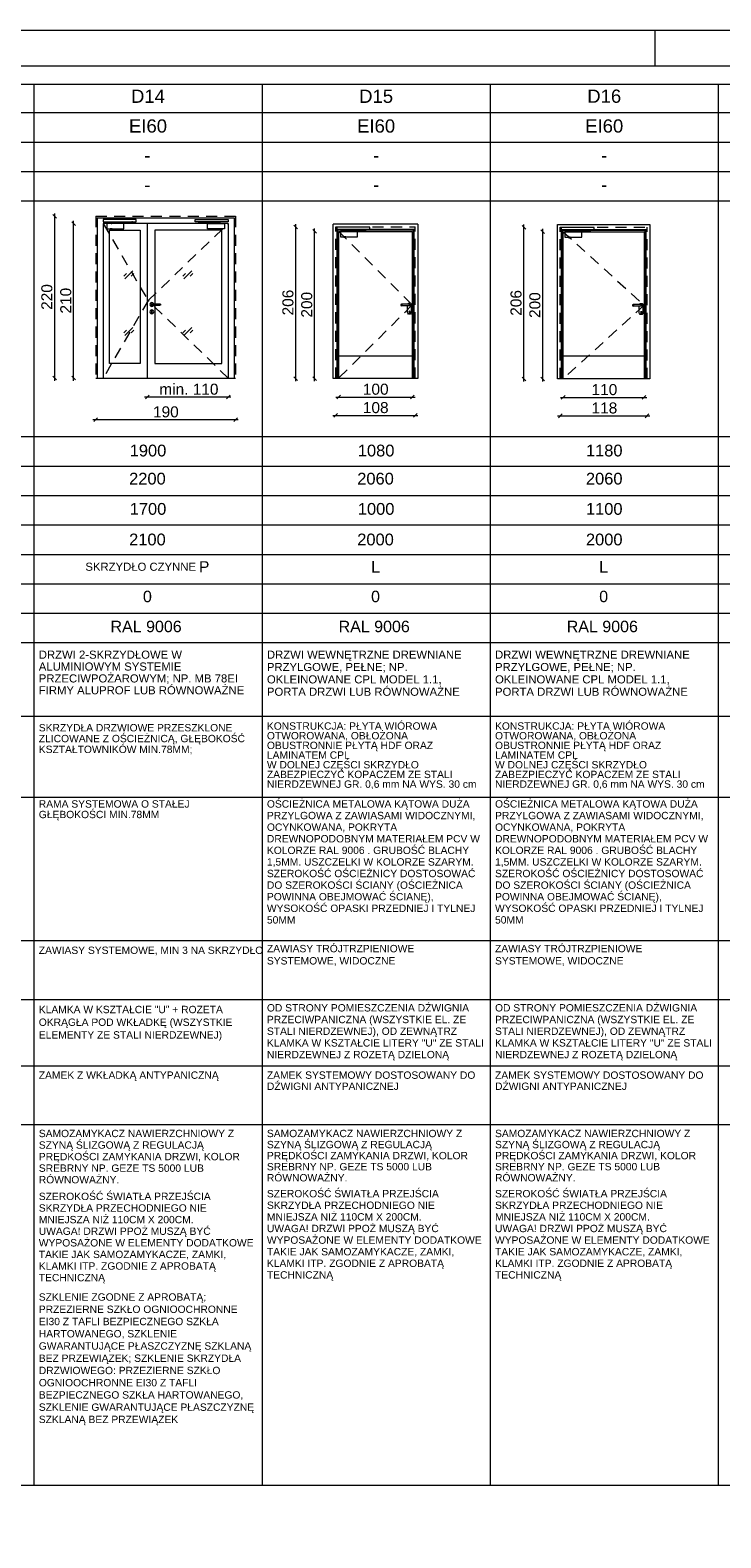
# Paper-space layout 'A-57 ZESTAWIENIE STOLARKI PROJEKTOWANEJ' of a CAD drawing. Header units: millimetres. Extents: x 0 to 900, y 0 to 1010.
# Tile 58 of 63: x 455 to 549, y 805 to 1010. Entities that reach past the tile are written whole.
import ezdxf
from ezdxf.xclip import XClip

# ---------------------------------------------------------------- set-up
doc = ezdxf.new("R2010")
doc.units = ezdxf.units.MM
doc.header["$MEASUREMENT"] = 0
doc.header["$XCLIPFRAME"] = 0
doc.linetypes.add('LINIE_3', pattern=[25, 15, -10])
doc.linetypes.add('Przer. długie kreski', pattern=[2.5, 1.5, -1])
doc.layers.add('0_Nr_pióra__1', color=7, linetype='Continuous', lineweight=20)
doc.layers.add('A_Arkusz_Nr_pióra__1', color=7, linetype='Continuous', lineweight=20)
for name, color, linetype, lineweight, true_color in [('0_Nr_pióra__30', 7, 'Continuous', 5, 0x878787), ('0_Nr_pióra__7', 7, 'Continuous', 18, 0x171717), ('0_Nr_pióra__8', 7, 'Continuous', 13, 0x4c4c4c), ('0_Nr_pióra__94', 7, 'Continuous', 5, 0x3b3b3b), ('A_Arkusz_Nr_pióra__237', 7, 'Continuous', 5, 0x343434)]:
    doc.layers.add(name, color=color, linetype=linetype, lineweight=lineweight, true_color=true_color)
doc.layers.add('A_podrys', color=7, linetype='Continuous')
doc.styles.add('STYL_AUTOMATYCZNY_1', font='arial.ttf')

# ---------------------------------------------------------------- blocks, each defined once
blk = doc.blocks.new('Rysunek_1_1', base_point=(-2089.9, -1946.74))
at = {"layer": '0_Nr_pióra__1', "color": 7, "linetype": 'Continuous', "lineweight": 20}
for p, q in [((458.67, 984.45), (458.17, 984.95)), ((458.42, 984.7), (458.42, 985.08)), ((458.42, 962.7), (458.42, 984.7)), ((461.24, 983.45), (460.74, 983.95)), ((460.99, 983.7), (460.99, 984.08)), ((460.99, 962.7), (460.99, 983.7)), ((491.18, 983.25), (491.18, 983.63)), ((491.43, 983), (490.93, 983.5)), ((491.18, 962.65), (491.18, 983.25)), ((493.99, 982.4), (493.49, 982.9)), ((493.74, 982.65), (493.74, 983.03)), ((493.74, 962.65), (493.74, 982.65)), ((522.43, 982.95), (521.93, 983.45)), ((522.18, 983.2), (522.18, 983.58)), ((522.18, 962.6), (522.18, 983.2)), ((524.99, 982.35), (524.49, 982.85)), ((524.74, 982.6), (524.74, 982.98)), ((524.74, 962.6), (524.74, 982.6)), ((458.17, 962.95), (458.67, 962.45)), ((458.42, 962.33), (458.42, 962.7)), ((460.74, 962.95), (461.24, 962.45)), ((460.99, 962.33), (460.99, 962.7)), ((490.93, 962.9), (491.43, 962.4)), ((491.18, 962.28), (491.18, 962.65)), ((493.49, 962.9), (493.99, 962.4)), ((493.74, 962.28), (493.74, 962.65)), ((521.93, 962.85), (522.43, 962.35)), ((522.18, 962.23), (522.18, 962.6)), ((524.49, 962.85), (524.99, 962.35)), ((524.74, 962.23), (524.74, 962.6)), ((471.02, 960.13), (470.64, 960.13)), ((471.27, 960.38), (470.77, 959.88)), ((482, 960.13), (471.02, 960.13)), ((481.75, 959.88), (482.25, 960.38)), ((482.37, 960.13), (482, 960.13)), ((496.64, 960.13), (497.02, 960.13)), ((497.27, 960.38), (496.77, 959.88)), ((497.02, 960.13), (507.02, 960.13)), ((506.77, 959.88), (507.27, 960.38)), ((507.02, 960.13), (507.39, 960.13)), ((527.14, 960.08), (527.52, 960.08)), ((527.77, 960.33), (527.27, 959.83)), ((527.52, 960.08), (538.52, 960.08)), ((538.27, 959.83), (538.77, 960.33)), ((538.52, 960.08), (538.89, 960.08)), ((464, 957.05), (463.62, 957.05)), ((464.25, 957.3), (463.75, 956.8)), ((483, 957.05), (464, 957.05)), ((482.75, 956.8), (483.25, 957.3)), ((483.37, 957.05), (483, 957.05)), ((496.24, 957.63), (496.62, 957.63)), ((496.87, 957.88), (496.37, 957.38)), ((496.62, 957.63), (507.42, 957.63)), ((507.17, 957.38), (507.67, 957.88)), ((507.42, 957.63), (507.79, 957.63)), ((526.74, 957.58), (527.12, 957.58)), ((527.37, 957.83), (526.87, 957.33)), ((527.12, 957.58), (538.92, 957.58)), ((538.67, 957.33), (539.17, 957.83)), ((538.92, 957.58), (539.29, 957.58))]:
    blk.add_line(p, q, dxfattribs=at)
at = {"layer": '0_Nr_pióra__30', "color": 252, "linetype": 'Przer. długie kreski', "lineweight": 5, "true_color": 0x878787}
for p, q in [((464, 984.7), (483, 984.7)), ((464, 984.7), (464, 962.7)), ((465, 983.7), (471.12, 973.26)), ((471.12, 973.26), (482, 983.7)), ((483, 984.7), (483, 962.7)), ((496.62, 962.65), (496.62, 983.25)), ((496.62, 983.25), (507.42, 983.25)), ((497.02, 982.65), (507.02, 972.65)), ((507.42, 962.65), (507.42, 983.25)), ((527.12, 962.6), (527.12, 983.2)), ((527.12, 983.2), (538.92, 983.2)), ((527.52, 982.6), (538.52, 972.6)), ((538.92, 962.6), (538.92, 983.2)), ((471.12, 973.26), (465, 962.7)), ((482, 962.7), (471.12, 973.26)), ((507.02, 972.65), (497.02, 962.7)), ((538.52, 972.6), (527.52, 962.65))]:
    blk.add_line(p, q, dxfattribs=at)
at = {"layer": '0_Nr_pióra__30', "color": 252, "linetype": 'Continuous', "lineweight": 5, "true_color": 0x878787}
for p, q in [((464.2, 984.5), (482.8, 984.5)), ((464.2, 984.5), (464.2, 962.7)), ((465, 983.7), (465, 962.7)), ((482, 983.7), (465, 983.7)), ((471.02, 962.7), (471.02, 983.7)), ((482, 983.7), (482, 962.7)), ((482.8, 984.5), (482.8, 962.7)), ((465.88, 964.7), (465.88, 982.82)), ((465.88, 982.82), (470.02, 982.82)), ((470.02, 982.82), (470.02, 964.7)), ((472.02, 982.82), (472.02, 972.8)), ((481.12, 982.82), (472.02, 982.82)), ((481.12, 964.7), (481.12, 982.82)), ((496.25, 962.65), (496.25, 983.62)), ((507.79, 983.62), (496.25, 983.62)), ((496.75, 982.92), (496.75, 962.65)), ((507.29, 982.92), (496.75, 982.92)), ((496.87, 982.8), (496.87, 962.65)), ((507.17, 982.8), (496.87, 982.8)), ((497.02, 962.65), (497.02, 982.65)), ((497.02, 982.65), (507.02, 982.65)), ((507.02, 982.65), (507.02, 962.65)), ((507.17, 962.65), (507.17, 982.8)), ((507.29, 962.65), (507.29, 982.92)), ((507.79, 983.62), (507.79, 962.65)), ((526.75, 962.6), (526.75, 983.57)), ((526.75, 983.57), (539.29, 983.57)), ((527.25, 982.87), (527.25, 962.6)), ((538.79, 982.87), (527.25, 982.87)), ((527.37, 982.75), (527.37, 962.6)), ((538.67, 982.75), (527.37, 982.75)), ((527.52, 962.6), (527.52, 982.6)), ((527.52, 982.6), (538.52, 982.6)), ((538.52, 982.6), (538.52, 962.6)), ((538.67, 962.6), (538.67, 982.75)), ((538.79, 962.6), (538.79, 982.87)), ((539.29, 983.57), (539.29, 962.6)), ((467.81, 976.56), (468.16, 976.91)), ((467.96, 976.21), (469.02, 977.27)), ((468.81, 976.56), (469.16, 976.91)), ((475.84, 976.56), (476.19, 976.91)), ((475.99, 976.21), (477.05, 977.27)), ((476.84, 976.56), (477.19, 976.91)), ((471.38, 972.84), (471.35, 972.7)), ((471.35, 972.7), (471.38, 972.57)), ((471.38, 971.84), (471.35, 971.7)), ((471.35, 971.7), (471.38, 971.57)), ((471.48, 972.93), (471.38, 972.84)), ((471.38, 972.57), (471.48, 972.47)), ((471.48, 971.93), (471.38, 971.84)), ((471.38, 971.57), (471.48, 971.47)), ((471.62, 972.97), (471.48, 972.93)), ((471.48, 972.47), (471.62, 972.43)), ((471.62, 971.97), (471.48, 971.93)), ((471.48, 971.47), (471.62, 971.43)), ((471.54, 972.77), (471.52, 972.7)), ((471.52, 972.7), (471.54, 972.63)), ((471.56, 972.77), (471.53, 972.7)), ((471.53, 972.7), (471.56, 972.63)), ((471.62, 972.8), (471.54, 972.77)), ((471.54, 972.63), (471.62, 972.6)), ((471.54, 971.8), (471.56, 971.85)), ((471.57, 971.75), (471.54, 971.8)), ((471.56, 971.85), (471.62, 971.88)), ((471.57, 971.75), (471.57, 971.58)), ((471.57, 971.58), (471.58, 971.54)), ((471.58, 971.54), (471.62, 971.53)), ((471.61, 972.77), (471.59, 972.7)), ((471.59, 972.7), (471.61, 972.63)), ((471.75, 972.93), (471.62, 972.97)), ((471.62, 972.8), (472.72, 972.8)), ((471.62, 972.6), (472.72, 972.6)), ((471.62, 972.43), (471.75, 972.47)), ((471.75, 971.93), (471.62, 971.97)), ((471.62, 971.88), (471.67, 971.85)), ((471.62, 971.53), (471.65, 971.54)), ((471.62, 971.43), (471.75, 971.47)), ((471.65, 971.54), (471.67, 971.58)), ((471.68, 972.77), (471.67, 972.7)), ((471.67, 972.7), (471.68, 972.63)), ((471.67, 971.85), (471.69, 971.8)), ((471.67, 971.58), (471.67, 971.75)), ((471.85, 972.84), (471.75, 972.93)), ((471.75, 972.47), (471.85, 972.57)), ((471.85, 971.84), (471.75, 971.93)), ((471.75, 971.47), (471.85, 971.57)), ((471.86, 972.8), (471.85, 972.84)), ((471.85, 972.57), (471.86, 972.6)), ((471.89, 971.7), (471.85, 971.84)), ((471.85, 971.57), (471.89, 971.7)), ((472.02, 972.6), (472.02, 964.7)), ((472.65, 972.77), (472.66, 972.7)), ((472.66, 972.7), (472.65, 972.63)), ((472.72, 972.8), (472.79, 972.77)), ((472.72, 972.77), (472.74, 972.7)), ((472.74, 972.7), (472.72, 972.63)), ((472.79, 972.63), (472.72, 972.6)), ((472.77, 972.77), (472.8, 972.7)), ((472.8, 972.7), (472.77, 972.63)), ((472.79, 972.77), (472.82, 972.7)), ((472.82, 972.7), (472.79, 972.63)), ((505.46, 972.72), (505.44, 972.65)), ((505.44, 972.65), (505.46, 972.58)), ((505.48, 972.72), (505.45, 972.65)), ((505.45, 972.65), (505.48, 972.58)), ((505.54, 972.75), (505.46, 972.72)), ((505.46, 972.58), (505.54, 972.55)), ((505.53, 972.72), (505.51, 972.65)), ((505.51, 972.65), (505.53, 972.58)), ((506.64, 972.75), (505.54, 972.75)), ((506.64, 972.55), (505.54, 972.55)), ((505.6, 972.72), (505.59, 972.65)), ((505.59, 972.65), (505.6, 972.58)), ((506.37, 971.65), (506.37, 972.55)), ((506.4, 971.52), (506.37, 971.65)), ((506.39, 972.75), (506.4, 972.79)), ((506.4, 972.79), (506.5, 972.88)), ((506.5, 971.42), (506.4, 971.52)), ((506.5, 972.88), (506.64, 972.92)), ((506.64, 971.38), (506.5, 971.42)), ((506.58, 971.8), (506.56, 971.75)), ((506.59, 971.7), (506.56, 971.75)), ((506.57, 972.72), (506.58, 972.65)), ((506.58, 972.65), (506.57, 972.58)), ((506.58, 971.8), (506.64, 971.83)), ((506.59, 971.7), (506.59, 971.53)), ((506.59, 971.53), (506.6, 971.49)), ((506.6, 971.49), (506.64, 971.48)), ((506.64, 972.92), (506.77, 972.88)), ((506.64, 972.75), (506.71, 972.72)), ((506.64, 972.72), (506.66, 972.65)), ((506.66, 972.65), (506.64, 972.58)), ((506.71, 972.58), (506.64, 972.55)), ((506.64, 971.83), (506.69, 971.8)), ((506.64, 971.48), (506.67, 971.49)), ((506.77, 971.42), (506.64, 971.38)), ((506.67, 971.49), (506.69, 971.53)), ((506.69, 972.72), (506.72, 972.65)), ((506.72, 972.65), (506.69, 972.58)), ((506.71, 971.75), (506.69, 971.8)), ((506.71, 971.75), (506.69, 971.7)), ((506.69, 971.7), (506.69, 971.53)), ((506.71, 972.72), (506.74, 972.65)), ((506.74, 972.65), (506.71, 972.58)), ((506.77, 972.88), (506.87, 972.79)), ((506.87, 971.52), (506.77, 971.42)), ((506.87, 972.79), (506.91, 972.65)), ((506.91, 971.65), (506.87, 971.52)), ((506.91, 971.65), (506.91, 972.65)), ((536.96, 972.67), (536.94, 972.6)), ((536.94, 972.6), (536.96, 972.53)), ((536.98, 972.67), (536.95, 972.6)), ((536.95, 972.6), (536.98, 972.53)), ((537.04, 972.7), (536.96, 972.67)), ((536.96, 972.53), (537.04, 972.5)), ((537.03, 972.67), (537.01, 972.6)), ((537.01, 972.6), (537.03, 972.53)), ((538.14, 972.7), (537.04, 972.7)), ((538.14, 972.5), (537.04, 972.5)), ((537.1, 972.67), (537.09, 972.6)), ((537.09, 972.6), (537.1, 972.53)), ((537.87, 971.6), (537.87, 972.5)), ((537.9, 971.47), (537.87, 971.6)), ((537.89, 972.7), (537.9, 972.74)), ((537.9, 972.74), (538, 972.83)), ((538, 971.37), (537.9, 971.47)), ((538, 972.83), (538.14, 972.87)), ((538.14, 971.33), (538, 971.37)), ((538.08, 971.75), (538.06, 971.7)), ((538.09, 971.65), (538.06, 971.7)), ((538.07, 972.67), (538.08, 972.6)), ((538.08, 972.6), (538.07, 972.53)), ((538.08, 971.75), (538.14, 971.78)), ((538.09, 971.65), (538.09, 971.48)), ((538.09, 971.48), (538.1, 971.44)), ((538.1, 971.44), (538.14, 971.43)), ((538.14, 972.87), (538.27, 972.83)), ((538.14, 972.7), (538.21, 972.67)), ((538.14, 972.67), (538.16, 972.6)), ((538.16, 972.6), (538.14, 972.53)), ((538.21, 972.53), (538.14, 972.5)), ((538.14, 971.78), (538.19, 971.75)), ((538.14, 971.43), (538.17, 971.44)), ((538.27, 971.37), (538.14, 971.33)), ((538.17, 971.44), (538.19, 971.48)), ((538.19, 972.67), (538.22, 972.6)), ((538.22, 972.6), (538.19, 972.53)), ((538.21, 971.7), (538.19, 971.75)), ((538.21, 971.7), (538.19, 971.65)), ((538.19, 971.65), (538.19, 971.48)), ((538.21, 972.67), (538.24, 972.6)), ((538.24, 972.6), (538.21, 972.53)), ((538.27, 972.83), (538.37, 972.74)), ((538.37, 971.47), (538.27, 971.37)), ((538.37, 972.74), (538.41, 972.6)), ((538.41, 971.6), (538.37, 971.47)), ((538.41, 971.6), (538.41, 972.6)), ((467.96, 968.51), (469.02, 969.57)), ((475.99, 968.51), (477.05, 969.57)), ((467.81, 968.86), (468.16, 969.21)), ((468.81, 968.86), (469.16, 969.21)), ((475.84, 968.86), (476.19, 969.21)), ((476.84, 968.86), (477.19, 969.21)), ((497.02, 965.75), (507.02, 965.75)), ((527.52, 965.75), (538.52, 965.75)), ((470.02, 964.7), (465.88, 964.7)), ((472.02, 964.7), (481.12, 964.7)), ((464, 962.7), (483, 962.7)), ((507.79, 962.65), (496.25, 962.65)), ((497.02, 962.7), (507.02, 962.7)), ((539.29, 962.6), (526.75, 962.6)), ((527.52, 962.65), (538.52, 962.65))]:
    blk.add_line(p, q, dxfattribs=at)
at = {"layer": '0_Nr_pióra__8', "color": 251, "linetype": 'LINIE_3', "lineweight": 13, "true_color": 0x4c4c4c, "flags": 128}
for points in [[(469.5, 983.97), (469.5, 984.27), (465, 984.27), (465, 983.97)], [(467.8, 983.7), (465.49, 983.7), (465.49, 982.98), (467.8, 982.98)], [(466.09, 983.72), (466.09, 983.91), (468.9, 983.91), (468.9, 983.95), (469.01, 983.95), (469.01, 983.81), (466.18, 983.81), (466.18, 983.72)], [(466.18, 983.72), (466.1, 983.72), (466.1, 983.7), (466.18, 983.7)], [(468.91, 983.95), (469, 983.95), (469, 983.97), (468.91, 983.97)], [(477.5, 983.97), (477.5, 984.27), (482, 984.27), (482, 983.97)], [(480.9, 983.72), (480.9, 983.91), (478.09, 983.91), (478.09, 983.95), (477.98, 983.95), (477.98, 983.81), (480.81, 983.81), (480.81, 983.72)], [(478.08, 983.95), (477.99, 983.95), (477.99, 983.97), (478.08, 983.97)], [(479.19, 983.7), (481.5, 983.7), (481.5, 982.98), (479.19, 982.98)], [(480.81, 983.72), (480.89, 983.72), (480.89, 983.7), (480.81, 983.7)], [(501.25, 982.92), (501.25, 983.22), (496.75, 983.22), (496.75, 982.92)], [(499.55, 982.65), (497.24, 982.65), (497.24, 981.93), (499.55, 981.93)], [(497.84, 982.67), (497.84, 982.86), (500.65, 982.86), (500.65, 982.9), (500.76, 982.9), (500.76, 982.76), (497.93, 982.76), (497.93, 982.67)], [(497.93, 982.67), (497.85, 982.67), (497.85, 982.65), (497.93, 982.65)], [(500.66, 982.9), (500.75, 982.9), (500.75, 982.92), (500.66, 982.92)], [(531.75, 982.87), (531.75, 983.17), (527.25, 983.17), (527.25, 982.87)], [(530.05, 982.6), (527.74, 982.6), (527.74, 981.88), (530.05, 981.88)], [(528.34, 982.62), (528.34, 982.81), (531.15, 982.81), (531.15, 982.85), (531.26, 982.85), (531.26, 982.71), (528.43, 982.71), (528.43, 982.62)], [(528.43, 982.62), (528.35, 982.62), (528.35, 982.6), (528.43, 982.6)], [(531.16, 982.85), (531.25, 982.85), (531.25, 982.87), (531.16, 982.87)]]:
    blk.add_lwpolyline(points, close=True, dxfattribs=at)
for points in [[(466.24, 982.98), (465.97, 982.98), (465.97, 982.95, 0.458316), (466.24, 982.95)], [(480.75, 982.98), (481.02, 982.98), (481.02, 982.95, -0.458316), (480.75, 982.95)], [(497.99, 981.93), (497.72, 981.93), (497.72, 981.9, 0.458316), (497.99, 981.9)], [(528.49, 981.88), (528.22, 981.88), (528.22, 981.85, 0.458316), (528.49, 981.85)]]:
    blk.add_lwpolyline(points, format="xyb", close=True, dxfattribs=at)
at = {"layer": '0_Nr_pióra__94', "color": 250, "linetype": 'Continuous', "lineweight": 5, "true_color": 0x3b3b3b}
for p, q in [((31.27, 1002.64), (887.6, 1002.64)), ((455.6, 1002.64), (455.6, 812.25)), ((486.6, 1002.64), (486.6, 812.25)), ((517.6, 1002.64), (517.6, 812.25)), ((548.6, 1002.64), (548.6, 812.25)), ((887.6, 998.75), (35.27, 998.75)), ((887.6, 994.75), (35.27, 994.75)), ((887.6, 990.75), (35.27, 990.75)), ((887.6, 986.75), (35.27, 986.75)), ((35.27, 954.75), (887.6, 954.75)), ((49.45, 950.75), (887.6, 950.75)), ((35.27, 946.75), (887.6, 946.75)), ((49.45, 942.75), (887.6, 942.75)), ((35.27, 938.75), (887.6, 938.75)), ((35.27, 934.75), (889.6, 934.75)), ((35.27, 930.75), (887.6, 930.75)), ((35.27, 926.75), (887.6, 926.75)), ((35.27, 916.75), (856.6, 916.75)), ((300.6, 905.75), (858.6, 905.75)), ((300.6, 886.25), (858.6, 886.25)), ((35.27, 878.25), (856.6, 878.25)), ((35.27, 869.25), (887.6, 869.25)), ((35.27, 861.25), (856.6, 861.25)), ((31.27, 812.25), (889.6, 812.25))]:
    blk.add_line(p, q, dxfattribs=at)
at = {"layer": '0_Nr_pióra__1', "color": 7, "linetype": 'Continuous', "lineweight": 20, "char_height": 1.5, "width": 3.4323, "attachment_point": 7, "rotation": 90, "style": 'STYL_AUTOMATYCZNY_1'}
for s, insert in [('\\A1;{\\pql;\\fArial|b0|i0|c238|p0;\\W1.000000;220}', (458.12, 971.98)), ('\\A1;{\\pql;\\fArial|b0|i0|c238|p0;\\W1.000000;210}', (460.69, 971.48)), ('\\A1;{\\pql;\\fArial|b0|i0|c238|p0;\\W1.000000;206}', (490.88, 971.23)), ('\\A1;{\\pql;\\fArial|b0|i0|c238|p0;\\W1.000000;200}', (493.44, 970.93)), ('\\A1;{\\pql;\\fArial|b0|i0|c238|p0;\\W1.000000;206}', (521.88, 971.18)), ('\\A1;{\\pql;\\fArial|b0|i0|c238|p0;\\W1.000000;200}', (524.44, 970.88))]:
    blk.add_mtext(s, dxfattribs=dict(at, insert=insert))
at = {"layer": '0_Nr_pióra__1', "color": 7, "linetype": 'Continuous', "lineweight": 20, "char_height": 1.5, "attachment_point": 7, "style": 'STYL_AUTOMATYCZNY_1'}
for s, insert, width in [('\\A1;{\\pql;\\fArial|b0|i0|c238|p0;\\W1.000000;min. 110}', (472.64, 960.43), 7.7374), ('\\A1;{\\pql;\\fArial|b0|i0|c238|p0;\\W1.000000;100}', (500.3, 960.43), 3.4323), ('\\A1;{\\pql;\\fArial|b0|i0|c238|p0;\\W1.000000;110}', (531.38, 960.38), 3.2796), ('\\A1;{\\pql;\\fArial|b0|i0|c238|p0;\\W1.000000;108}', (500.3, 957.93), 3.4323), ('\\A1;{\\pql;\\fArial|b0|i0|c238|p0;\\W1.000000;118}', (531.38, 957.88), 3.2796), ('\\A1;{\\pql;\\fArial|b0|i0|c238|p0;\\W1.000000;190}', (471.78, 957.35), 3.4323)]:
    blk.add_mtext(s, dxfattribs=dict(at, insert=insert, width=width))
at = {"layer": '0_Nr_pióra__7', "color": 250, "linetype": 'Continuous', "lineweight": 18, "true_color": 0x171717, "style": 'STYL_AUTOMATYCZNY_1'}
for s, insert, char_height, attachment_point in [('\\A1;{\\pqc;\\fArial|b0|i0|c238|p0;\\W1.000000;D14}', (471.1, 1000.12), 1.8, 8), ('\\A1;{\\pqc;\\fArial|b0|i0|c238|p0;\\W1.000000;D15}', (502.1, 1000.09), 1.8, 8), ('\\A1;{\\pqc;\\fArial|b0|i0|c238|p0;\\W1.000000;D16}', (533.1, 1000.1), 1.8, 8), ('\\A1;{\\pqc;\\fArial|b0|i0|c238|p0;\\W1.000000;EI60}', (471.1, 996.05), 1.8, 8), ('\\A1;{\\pqc;\\fArial|b0|i0|c238|p0;\\W1.000000;EI60}', (502.1, 996.05), 1.8, 8), ('\\A1;{\\pqc;\\fArial|b0|i0|c238|p0;\\W1.000000;EI60}', (533.1, 996.05), 1.8, 8), ('\\A1;{\\pqc;\\fArial|b0|i0|c238|p0;\\W1.000000;-}', (471.02, 992.08), 1.8, 8), ('\\A1;{\\pqc;\\fArial|b0|i0|c238|p0;\\W1.000000;-}', (502.1, 992.08), 1.8, 8), ('\\A1;{\\pqc;\\fArial|b0|i0|c238|p0;\\W1.000000;-}', (533.1, 992.08), 1.8, 8), ('\\A1;{\\pqc;\\fArial|b0|i0|c238|p0;\\W1.000000;-}', (471.02, 988.08), 1.8, 8), ('\\A1;{\\pqc;\\fArial|b0|i0|c238|p0;\\W1.000000;-}', (502.1, 988.09), 1.8, 8), ('\\A1;{\\pqc;\\fArial|b0|i0|c238|p0;\\W1.000000;-}', (533.1, 988.09), 1.8, 8), ('\\A1;{\\pqc;\\fArial|b0|i0|c238|p0;\\W1.000000;1900}', (471.1, 952.04), 1.6, 8), ('\\A1;{\\pqc;\\fArial|b0|i0|c238|p0;\\W1.000000;1080}', (502.1, 952.04), 1.6, 8), ('\\A1;{\\pqc;\\fArial|b0|i0|c238|p0;\\W1.000000;1180}', (533.1, 952.04), 1.6, 8), ('\\A1;{\\pqc;\\fArial|b0|i0|c238|p0;\\W1.000000;2200}', (471.02, 948.22), 1.6, 8), ('\\A1;{\\pqc;\\fArial|b0|i0|c238|p0;\\W1.000000;2060}', (502.02, 948.22), 1.6, 8), ('\\A1;{\\pqc;\\fArial|b0|i0|c238|p0;\\W1.000000;2060}', (533.1, 948.22), 1.6, 8), ('\\A1;{\\pqc;\\fArial|b0|i0|c238|p0;\\W1.000000;1700}', (471.1, 944.11), 1.6, 8), ('\\A1;{\\pqc;\\fArial|b0|i0|c238|p0;\\W1.000000;1000}', (502.1, 944.11), 1.6, 8), ('\\A1;{\\pqc;\\fArial|b0|i0|c238|p0;\\W1.000000;1100}', (533.1, 944.11), 1.6, 8), ('\\A1;{\\pqc;\\fArial|b0|i0|c238|p0;\\W1.000000;2100}', (471.02, 939.95), 1.6, 8), ('\\A1;{\\pqc;\\fArial|b0|i0|c238|p0;\\W1.000000;2000}', (502.02, 939.95), 1.6, 8), ('\\A1;{\\pqc;\\fArial|b0|i0|c238|p0;\\W1.000000;2000}', (533.1, 939.95), 1.6, 8), ('\\A1;{\\pqc;\\fArial|b0|i0|c238|p0;\\W1.000000;SKRZYDŁO CZYNNE \\fArial|b0|i0|c238|p0;\\H1.363636x;\\W1.000000;P}', (471.02, 937.82), 1.1, 2), ('\\A1;{\\pqc;\\fArial|b0|i0|c238|p0;\\W1.000000;L}', (502.02, 936.25), 1.6, 8), ('\\A1;{\\pqc;\\fArial|b0|i0|c238|p0;\\W1.000000;L}', (533.02, 936.25), 1.6, 8), ('\\A1;{\\pqc;\\fArial|b0|i0|c238|p0;\\W1.000000;0}', (471.02, 932.23), 1.5567, 8), ('\\A1;{\\pqc;\\fArial|b0|i0|c238|p0;\\W1.000000;0}', (502.02, 932.23), 1.5567, 8), ('\\A1;{\\pqc;\\fArial|b0|i0|c238|p0;\\W1.000000;0}', (533.02, 932.23), 1.5567, 8), ('\\A1;{\\pqc;\\fArial|b0|i0|c238|p0;\\W1.000000;RAL 9006}', (470.84, 928.15), 1.5567, 8), ('\\A1;{\\pqc;\\fArial|b0|i0|c238|p0;\\W1.000000;RAL 9006}', (501.84, 928.15), 1.5567, 8), ('\\A1;{\\pqc;\\fArial|b0|i0|c238|p0;\\W1.000000;RAL 9006}', (532.84, 928.15), 1.5567, 8), ('\\A1;{\\pql;\\fArial|b0|i0|c238|p0;\\W1.000000;ZAMEK \\fArial|b0|i0|c238|p0;\\W1.000000;Z\\fArial|b0|i0|c238|p0;\\W1.000000; WKŁADKĄ\\fArial|b0|i0|c238|p0;\\W1.000000; ANTYPANICZNĄ}', (456.26, 868.47), 1, 1)]:
    blk.add_mtext(s, dxfattribs=dict(at, insert=insert, char_height=char_height, attachment_point=attachment_point))
at = {"layer": '0_Nr_pióra__7', "color": 250, "linetype": 'Continuous', "lineweight": 18, "true_color": 0x171717, "attachment_point": 1, "style": 'STYL_AUTOMATYCZNY_1'}
for s, insert, char_height, width, line_spacing_factor in [('\\A1;{\\pql;\\fArial|b0|i0|c238|p0;\\W1.000000;DRZWI 2-SKRZYDŁOWE W ALUMINIOWYM SYSTEMIE PRZECIWPOŻAROWYM; NP. MB 78EI FIRMY ALUPROF LUB RÓWNOWAŻNE}', (456.26, 925.67), 1.1, 29.4591, 0.880475), ('\\A1;{\\pql;\\fArial|b0|i0|c238|p0;\\W1.000000;DRZWI WEWNĘTRZNE DREWNIANE \\fArial|b0|i0|c238|p0;\\W1.000000;PRZYLGOWE, PEŁNE; NP. OKLEINOWANE \\fArial|b0|i0|c238|p0;\\W1.000000;CPL MODEL 1.1,  PORTA DRZWI LUB \\fArial|b0|i0|c238|p0;\\W1.000000;RÓWNOWAŻNE}', (487.26, 925.67), 1.1, 29.4591, 0.916119), ('\\A1;{\\pql;\\fArial|b0|i0|c238|p0;\\W1.000000;DRZWI WEWNĘTRZNE DREWNIANE \\fArial|b0|i0|c238|p0;\\W1.000000;PRZYLGOWE, PEŁNE; NP. OKLEINOWANE \\fArial|b0|i0|c238|p0;\\W1.000000;CPL MODEL 1.1,  PORTA DRZWI LUB \\fArial|b0|i0|c238|p0;\\W1.000000;RÓWNOWAŻNE}', (518.26, 925.67), 1.1, 29.4591, 0.916119), ('\\A1;{\\pql;\\fArial|b0|i0|c238|p0;\\W1.000000;KONSTRUKCJA: PŁYTA WIÓROWA OTWOROWANA, OBŁOŻONA OBUSTRONNIE PŁYTĄ HDF ORAZ LAMINATEM CPL\\P\\pql;\\fArial|b0|i0|c238|p0;\\W1.000000;W DOLNEJ CZĘŚCI SKRZYDŁO ZABEZPIECZYĆ KOPACZEM ZE STALI NIERDZEWNEJ GR. 0,6 mm NA WYS. 30 cm}', (487.26, 915.92), 1, 29.4591, 0.789177), ('\\A1;{\\pql;\\fArial|b0|i0|c238|p0;\\W1.000000;KONSTRUKCJA: PŁYTA WIÓROWA OTWOROWANA, OBŁOŻONA OBUSTRONNIE PŁYTĄ HDF ORAZ LAMINATEM CPL\\P\\pql;\\fArial|b0|i0|c238|p0;\\W1.000000;W DOLNEJ CZĘŚCI SKRZYDŁO ZABEZPIECZYĆ KOPACZEM ZE STALI NIERDZEWNEJ GR. 0,6 mm NA WYS. 30 cm}', (518.26, 915.92), 1, 29.4591, 0.789177), ('\\A1;{\\pql;\\fArial|b0|i0|c238|p0;\\W1.000000;SKRZYDŁA DRZWIOWE PRZESZKLONE \\fArial|b0|i0|c238|p0;\\W1.000000;ZLICOWANE Z OŚCIEŻNICĄ, \\fArial|b0|i0|c238|p0;\\W1.000000;GŁĘBOKOŚĆ KSZTAŁTOWNIKÓW \\fArial|b0|i0|c238|p0;\\W1.000000;MIN.78MM;}', (456.26, 915.69), 1, 29.4591, 0.883417), ('\\A1;{\\pql;\\fArial|b0|i0|c238|p0;\\W1.000000;RAMA SYSTEMOWA O STAŁEJ GŁĘBOKOŚCI MIN.78MM}', (456.26, 905.33), 1, 29.4591, 0.859401), ('\\A1;{\\pql;\\fArial|b0|i0|c238|p0;\\W1.000000;OŚCIEŻNICA METALOWA KĄTOWA DUŻA PRZYLGOWA Z ZAWIASAMI WIDOCZNYMI, OCYNKOWANA, POKRYTA DREWNOPODOBNYM MATERIAŁEM PCV W KOLORZE RAL 9006 . GRUBOŚĆ BLACHY 1,5MM. USZCZELKI W KOLORZE SZARYM. SZEROKOŚĆ OŚCIEŻNICY DOSTOSOWAĆ DO SZEROKOŚCI ŚCIANY (OŚCIEŻNICA POWINNA OBEJMOWAĆ ŚCIANĘ), WYSOKOŚĆ OPASKI PRZEDNIEJ I TYLNEJ 50MM}', (487.26, 905.33), 1, 29.4591, 0.945389), ('\\A1;{\\pql;\\fArial|b0|i0|c238|p0;\\W1.000000;OŚCIEŻNICA METALOWA KĄTOWA DUŻA PRZYLGOWA Z ZAWIASAMI WIDOCZNYMI, OCYNKOWANA, POKRYTA DREWNOPODOBNYM MATERIAŁEM PCV W KOLORZE RAL 9006 . GRUBOŚĆ BLACHY 1,5MM. USZCZELKI W KOLORZE SZARYM. SZEROKOŚĆ OŚCIEŻNICY DOSTOSOWAĆ DO SZEROKOŚCI ŚCIANY (OŚCIEŻNICA POWINNA OBEJMOWAĆ ŚCIANĘ), WYSOKOŚĆ OPASKI PRZEDNIEJ I TYLNEJ 50MM}', (518.26, 905.33), 1, 29.4591, 0.945389), ('\\A1;{\\pql;\\fArial|b0|i0|c238|p0;\\W1.000000;ZAWIASY SYSTEMOWE, MIN 3 NA \\fArial|b0|i0|c238|p0;\\W1.000000;SKRZYDŁO}', (456.26, 885.44), 1, 29.4591, 1.001649), ('\\A1;{\\pql;\\fArial|b0|i0|c238|p0;\\W1.000000;ZAWIASY TRÓJTRZPIENIOWE \\fArial|b0|i0|c238|p0;\\W1.000000;SYSTEMOWE, WIDOCZNE}', (487.26, 885.67), 1, 29.4591, 0.996913), ('\\A1;{\\pql;\\fArial|b0|i0|c238|p0;\\W1.000000;ZAWIASY TRÓJTRZPIENIOWE \\fArial|b0|i0|c238|p0;\\W1.000000;SYSTEMOWE, WIDOCZNE}', (518.26, 885.67), 1, 29.4591, 0.996913), ('\\A1;{\\pql;\\fArial|b0|i0|c238|p0;\\W1.000000;KLAMKA W KSZTAŁCIE "U" + ROZETA \\fArial|b0|i0|c238|p0;\\W1.000000;OKRĄGŁA POD WKŁADKĘ (WSZYSTKIE \\fArial|b0|i0|c238|p0;\\W1.000000;ELEMENTY ZE STALI NIERDZEWNEJ)}', (456.26, 877.39), 1, 29.4591, 1.036028), ('\\A1;{\\pql;\\fArial|b0|i0|c238|p0;\\W1.000000;OD STRONY POMIESZCZENIA DŹWIGNIA PRZECIWPANICZNA (WSZYSTKIE EL. ZE STALI NIERDZEWNEJ), OD ZEWNĄTRZ KLAMKA W KSZTAŁCIE LITERY "U" ZE STALI NIERDZEWNEJ Z ROZETĄ DZIELONĄ}', (487.26, 877.62), 1, 29.6484, 0.953193), ('\\A1;{\\pql;\\fArial|b0|i0|c238|p0;\\W1.000000;OD STRONY POMIESZCZENIA DŹWIGNIA PRZECIWPANICZNA (WSZYSTKIE EL. ZE STALI NIERDZEWNEJ), OD ZEWNĄTRZ KLAMKA W KSZTAŁCIE LITERY "U" ZE STALI NIERDZEWNEJ Z ROZETĄ DZIELONĄ}', (518.26, 877.62), 1, 29.6484, 0.953193), ('\\A1;{\\pql;\\fArial|b0|i0|c238|p0;\\W1.000000;ZAMEK SYSTEMOWY DOSTOSOWANY DO DŹWIGNI ANTYPANICZNEJ}', (487.26, 868.47), 1, 29.6484, 0.907019), ('\\A1;{\\pql;\\fArial|b0|i0|c238|p0;\\W1.000000;ZAMEK SYSTEMOWY DOSTOSOWANY DO DŹWIGNI ANTYPANICZNEJ}', (518.26, 868.47), 1, 29.6484, 0.907019), ('\\A1;{\\pql;\\fArial|b0|i0|c238|p0;\\W1.000000;SAMOZAMYKACZ NAWIERZCHNIOWY Z SZYNĄ ŚLIZGOWĄ Z REGULACJĄ PRĘDKOŚCI ZAMYKANIA DRZWI, KOLOR SREBRNY NP. GEZE TS 5000 LUB RÓWNOWAŻNY.}', (456.26, 860.54), 1, 29.4591, 0.941901), ('\\A1;{\\pql;\\fArial|b0|i0|c238|p0;\\W1.000000;SAMOZAMYKACZ NAWIERZCHNIOWY Z SZYNĄ ŚLIZGOWĄ Z REGULACJĄ PRĘDKOŚCI ZAMYKANIA DRZWI, KOLOR SREBRNY NP. GEZE TS 5000 LUB RÓWNOWAŻNY.}', (487.26, 860.54), 1, 29.4591, 0.902216), ('\\A1;{\\pql;\\fArial|b0|i0|c238|p0;\\W1.000000;SAMOZAMYKACZ NAWIERZCHNIOWY Z SZYNĄ ŚLIZGOWĄ Z REGULACJĄ PRĘDKOŚCI ZAMYKANIA DRZWI, KOLOR SREBRNY NP. GEZE TS 5000 LUB RÓWNOWAŻNY.}', (518.26, 860.54), 1, 29.4591, 0.902216), ('\\A1;{\\pql;\\fArial|b0|i0|c238|p0;\\W1.000000;SZEROKOŚĆ ŚWIATŁA PRZEJŚCIA SKRZYDŁA PRZECHODNIEGO NIE MNIEJSZA NIŻ 110CM X 200CM.\\P\\pql;\\fArial|b0|i0|c238|p0;\\W1.000000;UWAGA! DRZWI PPOŻ MUSZĄ BYĆ WYPOSAŻONE W ELEMENTY DODATKOWE TAKIE JAK SAMOZAMYKACZE, ZAMKI, KLAMKI ITP. ZGODNIE Z APROBATĄ TECHNICZNĄ}', (487.26, 852.36), 1, 29.4591, 0.946258), ('\\A1;{\\pql;\\fArial|b0|i0|c238|p0;\\W1.000000;SZEROKOŚĆ ŚWIATŁA PRZEJŚCIA SKRZYDŁA PRZECHODNIEGO NIE MNIEJSZA NIŻ 110CM X 200CM.\\P\\pql;\\fArial|b0|i0|c238|p0;\\W1.000000;UWAGA! DRZWI PPOŻ MUSZĄ BYĆ WYPOSAŻONE W ELEMENTY DODATKOWE TAKIE JAK SAMOZAMYKACZE, ZAMKI, KLAMKI ITP. ZGODNIE Z APROBATĄ TECHNICZNĄ}', (518.26, 852.36), 1, 29.4591, 0.946258), ('\\A1;{\\pql;\\fArial|b0|i0|c238|p0;\\W1.000000;SZEROKOŚĆ ŚWIATŁA PRZEJŚCIA SKRZYDŁA PRZECHODNIEGO NIE MNIEJSZA NIŻ 110CM X 200CM.\\P\\pql;\\fArial|b0|i0|c238|p0;\\W1.000000;UWAGA! DRZWI PPOŻ MUSZĄ BYĆ WYPOSAŻONE W ELEMENTY DODATKOWE TAKIE JAK SAMOZAMYKACZE, ZAMKI, KLAMKI ITP. ZGODNIE Z APROBATĄ TECHNICZNĄ}', (456.26, 851.99), 1, 29.4591, 0.946258), ('\\A1;{\\pql;\\fArial|b0|i0|c238|p0;\\W1.000000;SZKLENIE ZGODNE Z APROBATĄ; PRZEZIERNE SZKŁO OGNIOOCHRONNE EI30 Z TAFLI BEZPIECZNEGO SZKŁA HARTOWANEGO, SZKLENIE GWARANTUJĄCE PŁASZCZYZNĘ SZKLANĄ BEZ PRZEWIĄZEK; SZKLENIE SKRZYDŁA DRZWIOWEGO: PRZEZIERNE SZKŁO OGNIOOCHRONNE EI30 Z TAFLI BEZPIECZNEGO SZKŁA HARTOWANEGO, SZKLENIE GWARANTUJĄCE PŁASZCZYZNĘ SZKLANĄ BEZ PRZEWIĄZEK}', (456.26, 838.31), 1, 29.9177, 0.997668)]:
    blk.add_mtext(s, dxfattribs=dict(at, insert=insert, char_height=char_height, width=width, line_spacing_factor=line_spacing_factor))

psp = doc.layouts.new('A-57 ZESTAWIENIE STOLARKI PROJEKTOWANEJ')

# ---------------------------------------------------------------- linework, layer by layer
at = {"layer": 'A_Arkusz_Nr_pióra__1', "color": 7, "linetype": 'Continuous', "lineweight": 20}
psp.add_line((895.1, 1005.1), (29.9, 1005.1), dxfattribs=at)
at = {"layer": 'A_Arkusz_Nr_pióra__1', "color": 7, "linetype": 'Continuous', "lineweight": 20, "flags": 128}
psp.add_lwpolyline([(0, 1010), (900, 1010), (900, 0), (0, 0)], close=True, dxfattribs=at)
at = {"layer": 'A_Arkusz_Nr_pióra__237', "color": 250, "linetype": 'Continuous', "lineweight": 5, "true_color": 0x343434}
psp.add_line((540, 1005.1), (540, 1010), dxfattribs=at)

# ---------------------------------------------------------------- block references
at = {"layer": 'A_podrys', "color": 37, "linetype": 'Continuous', "lineweight": 5, "true_color": 0x656532}
ref = psp.add_blockref('Rysunek_1_1', (-2089.9, -1946.74), dxfattribs=at)
XClip(ref).set_block_clipping_path([(28.6628210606, 4.9003190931), (892.6953650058, 1005.4179299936)])

doc.saveas('drawing.dxf')
